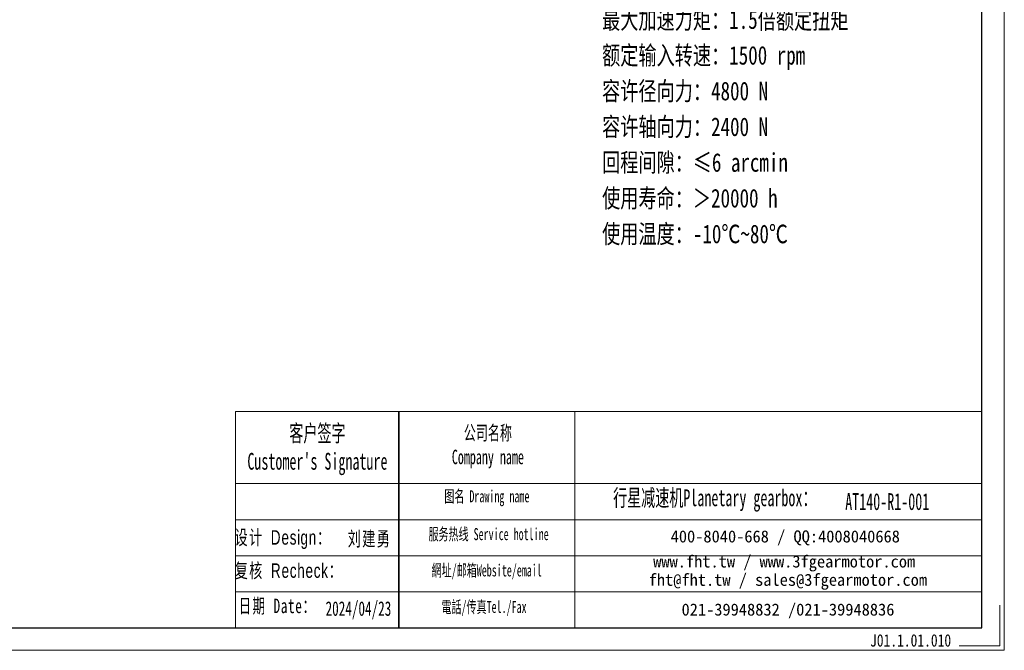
# Model space of a CAD drawing. Header units: millimetres. Extents: x -408 to 511, y -294 to 353.
# Tile 3 of 6: x 36 to 511, y -294 to 11. Entities that reach past the tile are written whole.
import ezdxf

# ---------------------------------------------------------------- set-up
doc = ezdxf.new("R2010")
doc.units = ezdxf.units.MM
doc.layers.get('0').update_dxf_attribs({"lineweight": 35})
doc.layers.add('6文字层', color=3, linetype='Continuous')
for name, color, linetype, lineweight in [('7标注层', 4, 'Continuous', 18), ('SLD-0', 7, 'Continuous', 18), ('图框_外框线', 7, 'Continuous', 18), ('尺寸线层', 3, 'Continuous', 18)]:
    doc.layers.add(name, color=color, linetype=linetype, lineweight=lineweight)
doc.styles.add('SLDTEXTSTYLE4', font='txt', dxfattribs={"width": 0.611111})
doc.styles.add('标准', font='txt', dxfattribs={"width": 0.667})
doc.styles.add('样式 1', font='txt', dxfattribs={"width": 0.8})

msp = doc.modelspace()

# ---------------------------------------------------------------- linework, layer by layer
msp.add_line((218.6349, -178.4588), (218.6349, -283.0266))
at = {"layer": '7标注层', "color": 0}
msp.add_line((139.7549, -178.4588), (139.7549, -283.0087), dxfattribs=at)
at = {"layer": '图框_外框线'}
for p, q in [((139.7549, -178.4588), (218.6349, -178.4588)), ((218.6349, -178.4588), (218.6349, -283.0087)), ((218.6349, -178.4588), (500.2593, -178.4588)), ((303.6229, -178.4588), (303.6229, -283.0087)), ((139.7549, -213.3472), (218.6349, -213.3472)), ((218.6349, -213.3472), (500.2593, -213.3472)), ((139.7549, -230.7914), (500.2593, -230.7914)), ((139.7549, -248.2356), (500.2593, -248.2356)), ((139.7549, -265.6798), (500.2593, -265.6798))]:
    msp.add_line(p, q, dxfattribs=at)
at = {"layer": '图框_外框线', "color": 3}
msp.add_lwpolyline([(-403.658, -293.8993), (511.1499, -293.8993), (511.1499, 353.0006), (-403.658, 353.0006)], close=True, dxfattribs=at)
at = {"layer": '图框_外框线', "color": 3, "lineweight": 25}
msp.add_lwpolyline([(-349.2052, -283.0087), (500.2593, -283.0087), (500.2593, 342.11), (-349.2052, 342.11)], close=True, dxfattribs=at)
at = {"layer": '图框_外框线', "color": 3}
msp.add_lwpolyline([(508.9718, -272.1181), (508.9718, -291.7211), (489.3687, -291.7211)], dxfattribs=at)

# ---------------------------------------------------------------- texts
at = {"layer": '6文字层', "insert": (446.287, -286.104), "char_height": 6, "width": 43.304423, "attachment_point": 1, "style": '样式 1'}
msp.add_mtext('J01.1.01.010', dxfattribs=at)
at = {"layer": 'SLD-0', "color": 1, "attachment_point": 2}
for s, insert, char_height, width, style in [("{\\fSimSun|b1|i0|c134|p2;客户签字\\PCustomer's Signature}", (179.3309, -184.9133), 8.14062, 101.27015, 'SLDTEXTSTYLE4'), ('{\\fSimSun|b1|i0|c134|p2;公司名称\\PCompany name}', (261.6679, -185.3455), 6.977674, 90.339094, 'SLDTEXTSTYLE4'), ('{\\fSimSun|b1|i0|c134|p2;图名 Drawing name}', (261.191, -216.5628), 5.814728, 74.362727, 'SLDTEXTSTYLE4'), ('{\\fSimSun|b1|i0|c134|p2;  \\H1.1667x;行星减速机Planetary gearbox\\fSimSun|b0|i0|c134|p2;：}', (368.3891, -216.1142), 6.977674, 109.742348, 'SLDTEXTSTYLE4'), ('AT140-R1-001', (454.5953, -217.9669), 8.14062, 59.243198, 'SLDTEXTSTYLE4'), ('{\\fSimSun|b0|i0|c134|p2;\\T1.1;设计 \\fArial|b0|i0|c0|p34;Design\\fSimSun|b0|i0|c134|p2;：}', (162.6996, -235.8488), 7, 114.157877, '标准'), ('{\\fSimSun|b0|i0|c134|p2;\\T1.1;刘建勇}', (204.4672, -236.501), 7, 31.971711, '标准'), ('{\\fSimSun|b1|i0|c134|p2;服务热线 Service hotline}', (262.0155, -234.8471), 5.814728, 82.847222, 'SLDTEXTSTYLE4'), ('{\\fSimSun|b0|i0|c134|p2;\\T1.1;复核 \\fArial|b0|i0|c0|p34;Recheck\\fSimSun|b0|i0|c134|p2;：}', (165.536, -251.8798), 7, 102.40555, '标准'), ('{\\fSimSun|b1|i0|c134|p2;網址/邮箱Website/email}', (261.1101, -252.3659), 5.814728, 86.23616, 'SLDTEXTSTYLE4'), ('{\\T1.1;日期 Date：}', (160.0385, -268.9241), 7, 97.683681, '标准'), ('2024/04/23', (199.145, -270.2233), 7, 31.971711, '标准'), ('{\\fSimSun|b1|i0|c134|p2;電話/传真Tel./Fax}', (259.8074, -270.0214), 5.814728, 87.273328, 'SLDTEXTSTYLE4')]:
    msp.add_mtext(s, dxfattribs=dict(at, insert=insert, char_height=char_height, width=width, style=style))
at = {"layer": 'SLD-0', "color": 1, "char_height": 5.814728, "attachment_point": 2}
for s, insert, width in [('{\\fSimSun|b1|i0|c134|p2;400-8040-668 / QQ:4008040668}', (405.3508, -235.9581), 169.298199), ('{\\fSimSun|b1|i0|c134|p2;www.fht.tw / www.3fgearmotor.com }', (404.8146, -248.0694), 169.488782), ('{\\fSimSun|b1|i0|c134|p2;fht@fht.tw / sales@3fgearmotor.com }', (406.5867, -256.9237), 169.488782), ('{\\fSimSun|b1|i0|c134|p2;021-39948832 /021-39948836 }', (406.6475, -271.2927), 129.417507)]:
    msp.add_mtext(s, dxfattribs=dict(at, insert=insert, width=width))
at = {"layer": '尺寸线层', "insert": (316.8333, 67.1599), "char_height": 9, "width": 175.244419, "attachment_point": 1, "line_spacing_factor": 1.15057, "style": '标准'}
msp.add_mtext('{\\W0.75;性能参数：\\P减速比：1:1\\P额定输出力矩：360 N.m\\P最大加速力矩：1.5倍额定扭矩\\P额定输入转速：1500 rpm\\P容许径向力：4800 N\\P容许轴向力：2400 N\\P回程间隙：≤6 arcmin\\P使用寿命：＞20000 h\\P使用温度：-10℃~80℃', dxfattribs=at)

doc.saveas('drawing.dxf')
